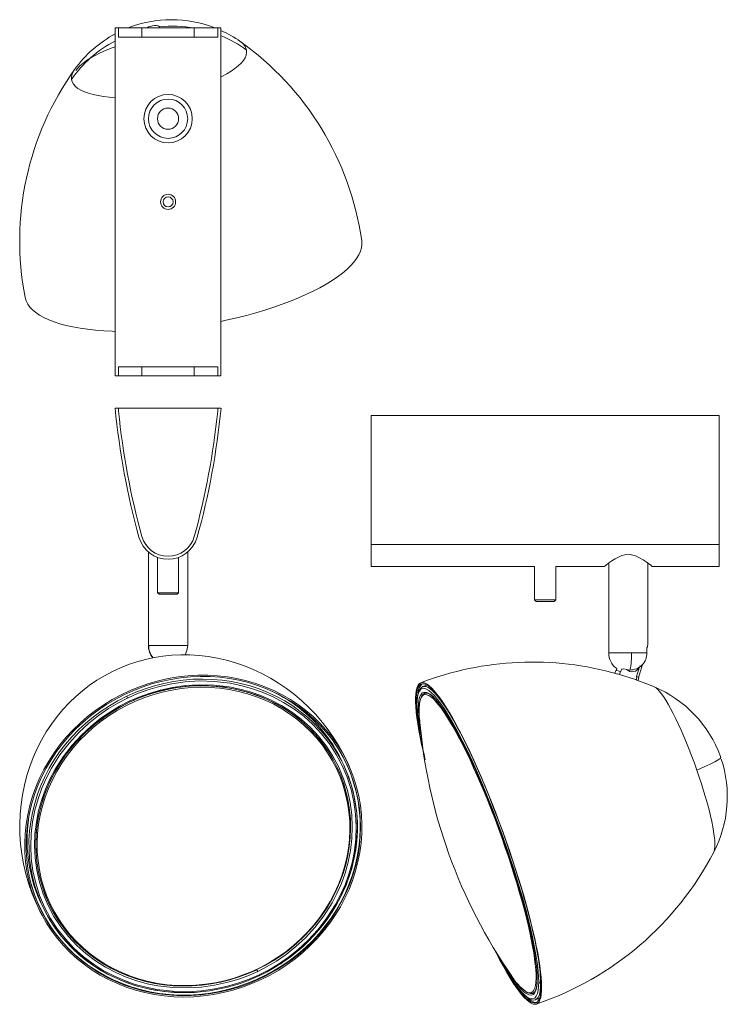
# Model space of a CAD drawing. Header units: millimetres. Extents: x -94 to 140, y -279 to 46.
import ezdxf

# ---------------------------------------------------------------- set-up
doc = ezdxf.new("R2010")
doc.units = ezdxf.units.MM

msp = doc.modelspace()

# ---------------------------------------------------------------- linework, layer by layer
at = {"color": 7, "linetype": 'Continuous', "lineweight": 15}
for p, q in [((-62.71, -71.51), (-62.71, 43.49)), ((-27.71, 43.49), (-62.71, 43.49)), ((-61.6, 43.49), (-61.6, 40.49)), ((-53.87, 40.49), (-53.87, 43.49)), ((-36.55, 40.49), (-36.55, 43.49)), ((-28.81, 40.49), (-28.81, 43.49)), ((-27.71, 43.49), (-27.71, -71.51)), ((-61.6, 40.49), (-28.81, 40.49)), ((-27.71, -71.51), (-62.71, -71.51)), ((-28.81, -68.51), (-61.6, -68.51)), ((-61.6, -68.51), (-61.6, -71.51)), ((-53.87, -71.51), (-53.87, -68.51)), ((-36.55, -68.51), (-36.55, -71.51)), ((-28.81, -71.51), (-28.81, -68.51)), ((-27.71, -82.19), (-62.71, -82.19)), ((-61.6, -83.19), (-61.6, -82.19)), ((-28.81, -82.19), (-28.81, -83.19)), ((21.99, -134.6), (21.99, -84.6)), ((136.99, -84.6), (21.99, -84.6)), ((136.99, -84.6), (136.99, -134.6)), ((-51.71, -129.79), (-51.71, -160.69)), ((-38.71, -160.69), (-38.71, -129.79)), ((136.99, -127.32), (21.99, -127.32)), ((-48.71, -131.55), (-48.71, -143.22)), ((-41.71, -143.22), (-41.71, -131.55)), ((100.49, -133.44), (100.49, -163.1)), ((113.49, -160.16), (113.49, -133.45)), ((21.99, -134.6), (75.99, -134.6)), ((75.99, -134.6), (75.99, -145.63)), ((82.99, -145.63), (82.99, -134.6)), ((82.99, -134.6), (98.99, -134.6)), ((114.99, -134.6), (136.99, -134.6)), ((-48.71, -143.22), (-48.21, -143.72)), ((-41.71, -143.22), (-48.71, -143.22)), ((-42.21, -143.72), (-41.71, -143.22)), ((-42.21, -143.72), (-48.21, -143.72)), ((75.99, -145.63), (76.49, -146.13)), ((82.99, -145.63), (75.99, -145.63)), ((82.49, -146.13), (76.49, -146.13)), ((82.49, -146.13), (82.99, -145.63)), ((113.14, -161.37), (113.14, -163.1)), ((100.49, -163.1), (113.14, -163.1)), ((102.84, -168.93), (102.56, -169.85)), ((103.15, -168.34), (102.97, -168.92)), ((104.07, -170.26), (104.39, -169.24)), ((104.39, -169.24), (104.54, -169.29)), ((104.83, -168.35), (104.54, -169.29)), ((105.54, -168.45), (105.11, -168.47)), ((107.51, -168.81), (105.54, -168.45)), ((110.69, -167.76), (109.71, -170.94)), ((110.39, -171.22), (111.47, -167.75)), ((104.36, -170.35), (103.5, -170.09)), ((109.33, -171.94), (104.36, -170.35)), ((109.54, -172.01), (109.85, -170.99)), ((109.85, -170.99), (109.71, -170.94)), ((110.19, -172.26), (110.49, -171.3)), ((40.41, -173.79), (39.08, -174.27)), ((39.75, -176.47), (39.28, -176.77)), ((39.85, -176.44), (39.75, -176.47)), ((137.6, -197.86), (137.43, -197.34)), ((10.7, -201.01), (10.79, -201.2)), ((10.71, -201.02), (10.79, -201.19)), ((10.81, -201.24), (10.72, -201.04)), ((10.81, -201.24), (10.79, -201.2)), ((12.87, -200.22), (12.26, -198.91)), ((13.49, -201.68), (12.87, -200.22)), ((55.36, -199.42), (55.66, -200.07)), ((-87.29, -245.71), (-86.67, -247.02)), ((-84.86, -245.43), (-84.43, -246.3)), ((-84.64, -245.91), (-84.84, -245.48)), ((-84.64, -245.91), (-84.62, -245.95)), ((73.82, -251.92), (74.06, -252.93)), ((75.43, -275.64), (75.53, -275.61)), ((76.27, -277.79), (76.29, -277.78)), ((76.29, -277.78), (77.65, -277.3))]:
    msp.add_line(p, q, dxfattribs=at)
at = {"color": 8, "linetype": 'Continuous', "lineweight": 15}
msp.add_line((-51.71, -160.69), (-38.71, -160.69), dxfattribs=at)
at = {"color": 8, "linetype": 'Continuous', "lineweight": 15, "flags": 128}
for points in [[(-52.22, 43.49), (-52.13, 43.57), (-51.66, 43.81), (-51.06, 44.02), (-50.38, 44.18), (-49.68, 44.26), (-49.05, 44.25), (-48.52, 44.17), (-48.17, 44.02), (-48.03, 43.81)], [(-48.03, 43.81), (-48.1, 43.56), (-48.15, 43.49)], [(-62.71, 37.23), (-63.99, 36.77), (-65.88, 36.01), (-67.65, 35.23), (-69.29, 34.42), (-70.79, 33.58), (-72.14, 32.73), (-73.33, 31.86), (-74.36, 30.99), (-75.21, 30.12), (-75.72, 29.47)], [(-19.27, 36.15), (-19.24, 35.34), (-19.4, 34.49), (-19.76, 33.63), (-20.31, 32.75), (-21.06, 31.86), (-21.98, 30.96), (-23.09, 30.07), (-24.37, 29.18), (-25.82, 28.31), (-27.41, 27.46), (-27.71, 27.32)], [(-62.71, 20.51), (-64.69, 20.65), (-66.6, 20.86), (-68.38, 21.14), (-70.03, 21.49), (-71.53, 21.9), (-72.87, 22.38), (-74.04, 22.93), (-75.04, 23.52), (-75.85, 24.17), (-76.47, 24.87), (-76.9, 25.62), (-77.13, 26.4)], [(12.87, -200.22), (12.1, -198.65), (10.63, -196.01), (8.99, -193.45), (7.19, -191.01), (5.23, -188.68), (3.12, -186.47), (0.88, -184.4), (-1.5, -182.46), (-4, -180.66), (-6.62, -179.02), (-9.35, -177.53), (-12.17, -176.21), (-15.08, -175.05), (-18.06, -174.06), (-21.11, -173.24), (-24.22, -172.61), (-27.37, -172.15), (-30.55, -171.87), (-33.76, -171.78), (-36.98, -171.86), (-40.2, -172.13), (-43.4, -172.58), (-46.59, -173.21), (-49.74, -174.02), (-52.84, -175), (-55.89, -176.15), (-58.87, -177.46)], [(48.21, -183.75), (47.8, -183.07), (46.77, -181.43), (45.78, -179.94), (44.82, -178.62), (43.91, -177.46), (43.05, -176.47), (42.25, -175.65), (41.49, -175.02), (40.79, -174.56), (40.16, -174.28), (39.58, -174.19), (39.08, -174.27)], [(129.65, -201.89), (128.84, -199.61), (127.99, -197.34), (127.13, -195.1), (126.25, -192.91), (125.36, -190.78), (124.46, -188.73), (123.57, -186.77), (122.68, -184.91), (121.81, -183.16), (120.96, -181.55), (120.14, -180.07), (119.34, -178.74), (118.59, -177.57), (117.88, -176.57), (117.21, -175.74), (116.6, -175.09), (116.04, -174.62), (115.57, -174.35)], [(-58.87, -177.46), (-61.77, -178.94), (-64.59, -180.58), (-67.31, -182.37), (-69.92, -184.3), (-72.42, -186.37), (-74.79, -188.57), (-77.03, -190.9), (-79.13, -193.34), (-81.08, -195.88), (-82.87, -198.52), (-84.51, -201.26), (-85.97, -204.07), (-87.27, -206.94), (-88.38, -209.88), (-89.32, -212.87), (-90.07, -215.89), (-90.63, -218.94), (-91.01, -222.01), (-91.2, -225.08), (-91.19, -228.15), (-91, -231.2), (-90.61, -234.22), (-90.04, -237.21), (-89.28, -240.15), (-88.33, -243.03), (-87.21, -245.84), (-86.67, -247.02)], [(56.54, -202.03), (55.5, -199.73), (53.89, -196.29), (52.3, -193.07), (50.77, -190.12), (49.3, -187.44), (47.9, -185.04), (46.6, -182.95), (45.37, -181.15), (44.24, -179.64), (43.22, -178.42), (42.29, -177.48), (41.46, -176.78), (40.39, -176.18), (39.53, -176.06), (38.85, -176.33), (38.34, -176.94), (37.98, -177.82), (37.74, -178.92), (37.62, -180.13), (37.58, -181.55)], [(37.97, -179.76), (38.03, -179.37), (38.24, -178.51), (38.53, -177.83), (38.88, -177.33), (39.3, -177.01), (39.8, -176.89), (40.35, -176.95), (40.97, -177.2), (41.66, -177.63), (42.4, -178.25), (43.19, -179.05), (44.04, -180.03), (44.94, -181.19), (45.89, -182.51), (46.88, -184), (47.9, -185.65), (48.97, -187.46), (50.06, -189.41), (51.18, -191.5), (52.32, -193.73), (53.48, -196.07), (54.66, -198.53), (55.84, -201.1), (57.03, -203.76)], [(39.25, -176.86), (39.46, -176.66), (39.47, -176.65)], [(-58.07, -179.14), (-58, -179.3), (-57.95, -179.4), (-57.94, -179.43), (-57.94, -179.42)], [(37.1, -180.46), (37.07, -180.27), (37.08, -180.22)], [(37.58, -181.55), (37.7, -181.71), (37.84, -181.79)], [(137.51, -197.66), (137.54, -197.68), (137.35, -198.01), (136.71, -198.48), (135.63, -199.11), (134.04, -199.91), (132.03, -200.84), (129.65, -201.89)], [(10.79, -201.19), (11.88, -203.71), (12.89, -206.49), (13.71, -209.34), (14.35, -212.24), (14.81, -215.18), (15.07, -218.15), (15.14, -221.14), (15.03, -224.14), (14.72, -227.14), (14.23, -230.12), (13.55, -233.08), (12.69, -236.01), (11.64, -238.89), (10.42, -241.72), (9.02, -244.48), (7.46, -247.16), (5.74, -249.76), (3.86, -252.26), (1.83, -254.66), (-0.34, -256.94), (-2.64, -259.11), (-5.07, -261.14), (-7.62, -263.04), (-10.27, -264.79), (-13.02, -266.39), (-15.85, -267.84)], [(57.03, -203.76), (57.11, -203.67), (57.23, -203.58)], [(57.03, -203.76), (58.22, -206.51), (59.41, -209.33), (60.59, -212.22), (61.75, -215.15), (62.9, -218.13), (64.02, -221.15), (65.12, -224.18), (66.19, -227.21), (67.22, -230.25), (68.22, -233.27), (69.17, -236.26), (70.08, -239.21), (70.94, -242.12), (71.75, -244.96), (72.5, -247.74), (73.19, -250.43), (73.83, -253.03), (74.39, -255.53), (74.9, -257.92), (75.33, -260.18), (75.7, -262.32), (76, -264.32), (76.22, -266.18), (76.38, -267.89), (76.46, -269.43), (76.46, -270.82), (76.4, -272.03), (76.26, -273.07), (76.05, -273.93), (75.76, -274.61), (75.41, -275.11), (74.98, -275.42), (74.49, -275.55), (73.94, -275.49), (73.31, -275.24), (73.05, -275.09)], [(135.22, -228.99), (135.35, -228.69), (135.51, -228.04), (135.59, -227.21), (135.6, -226.21), (135.54, -225.04), (135.4, -223.71), (135.19, -222.23), (134.91, -220.62), (134.56, -218.87), (134.15, -217.01), (133.67, -215.05), (133.13, -213), (132.53, -210.87), (131.88, -208.68), (131.18, -206.44), (130.43, -204.17), (129.65, -201.89)], [(76.86, -270.84), (76.81, -269.22), (76.68, -267.41), (76.43, -265.22), (76.05, -262.66), (75.53, -259.7), (74.84, -256.32), (73.96, -252.49), (72.88, -248.21), (72.04, -245.08), (71.1, -241.79), (70.07, -238.34), (68.93, -234.69), (67.7, -230.92), (66.39, -227.05), (64.98, -223.07), (63.5, -219.06), (61.97, -215.05), (60.97, -212.54)], [(-15.85, -267.84), (-18.76, -269.12), (-21.74, -270.24), (-24.78, -271.19), (-27.85, -271.97), (-30.96, -272.57), (-34.1, -272.99), (-37.24, -273.23), (-40.38, -273.29), (-43.51, -273.16), (-46.62, -272.86), (-49.69, -272.38), (-52.71, -271.72), (-55.67, -270.88), (-58.57, -269.87), (-61.39, -268.69), (-64.12, -267.35), (-66.75, -265.85), (-69.27, -264.2), (-71.67, -262.39), (-73.94, -260.45), (-76.08, -258.37), (-78.08, -256.16), (-79.93, -253.84), (-81.62, -251.4), (-83.14, -248.86), (-84.44, -246.37)], [(65.68, -265.88), (66.54, -267.35), (67.85, -269.44), (69.07, -271.24), (70.2, -272.75), (71.22, -273.96), (72.15, -274.91), (72.99, -275.61), (74.05, -276.2), (74.92, -276.33), (75.59, -276.05), (76.1, -275.44), (76.47, -274.56), (76.7, -273.47), (76.83, -272.26), (76.86, -270.84)], [(77.34, -271.93), (77.3, -273.38), (77.18, -274.63), (76.94, -275.75), (76.56, -276.65), (76.04, -277.27), (75.35, -277.55), (74.46, -277.42), (73.37, -276.81), (72.52, -276.1), (71.56, -275.13), (70.52, -273.89), (69.36, -272.34), (68.11, -270.49), (67.04, -268.79)], [(76.29, -277.78), (76.31, -277.78), (76.75, -277.51), (77.13, -277.06), (77.45, -276.43), (77.69, -275.63), (77.86, -274.65), (77.96, -273.5), (77.99, -272.18)], [(76.84, -270.59), (76.83, -270.69), (76.86, -270.84)]]:
    msp.add_lwpolyline(points, dxfattribs=at)
at = {"color": 7, "linetype": 'Continuous', "lineweight": 15, "flags": 128}
for points in [[(18.83, -26.76), (18.85, -26.91), (18.89, -28.03), (18.74, -29.17), (18.4, -30.34), (17.86, -31.53), (17.14, -32.73), (16.23, -33.94), (15.14, -35.17), (13.87, -36.39), (12.42, -37.61), (10.81, -38.83), (9.03, -40.04), (7.09, -41.23), (5, -42.4), (2.76, -43.56), (0.39, -44.69), (-2.11, -45.78), (-4.73, -46.85), (-7.46, -47.87), (-10.29, -48.86), (-13.21, -49.8), (-16.22, -50.7), (-19.29, -51.54), (-22.43, -52.33), (-25.61, -53.06), (-27.71, -53.51)], [(-62.71, -56.82), (-63.67, -56.78), (-66.5, -56.64), (-69.22, -56.42), (-71.83, -56.13), (-74.32, -55.77), (-76.68, -55.35), (-78.9, -54.85), (-80.98, -54.3), (-82.9, -53.68), (-84.67, -53), (-86.27, -52.26), (-87.7, -51.46), (-88.96, -50.61), (-90.04, -49.71), (-90.93, -48.77), (-91.64, -47.78), (-92.16, -46.75), (-92.48, -45.68), (-92.51, -45.53)], [(114.99, -134.6), (114.91, -134.53), (114.67, -134.34), (114.29, -134.04), (113.77, -133.65), (112.93, -133.04), (111.9, -132.35), (110.73, -131.66), (109.37, -131.05), (107.65, -130.63), (105.85, -130.7), (104.86, -130.96), (103.92, -131.34), (102.67, -131.99), (101.54, -132.7), (100.58, -133.38), (99.79, -133.97), (99.38, -134.29), (99.11, -134.5), (98.99, -134.6), (98.99, -134.6)], [(-39.55, -163.78), (-38.96, -162.39), (-38.73, -160.69)], [(15.24, -202.01), (14.4, -200), (12.97, -197.02), (11.38, -194.12), (9.65, -191.32), (7.78, -188.61), (5.77, -186.02), (3.64, -183.53), (1.39, -181.18), (-0.98, -178.95), (-3.44, -176.85), (-6.01, -174.9), (-8.66, -173.09), (-11.39, -171.44), (-14.19, -169.94), (-17.05, -168.59), (-19.96, -167.41), (-22.92, -166.39), (-25.9, -165.54), (-28.91, -164.85), (-31.93, -164.33), (-34.95, -163.98), (-37.97, -163.79), (-40.97, -163.77), (-43.95, -163.91), (-46.9, -164.22), (-49.82, -164.68), (-52.69, -165.3), (-55.51, -166.07), (-58.28, -166.99), (-60.99, -168.07), (-63.64, -169.29), (-66.22, -170.66), (-68.72, -172.17), (-71.15, -173.83), (-73.5, -175.63), (-75.76, -177.57), (-77.92, -179.65), (-79.98, -181.86), (-81.93, -184.2), (-83.77, -186.67), (-85.48, -189.25), (-87.05, -191.95), (-88.49, -194.76), (-89.78, -197.66), (-90.91, -200.64), (-91.89, -203.7), (-92.7, -206.83), (-93.35, -210.01), (-93.82, -213.24), (-94.12, -216.5), (-94.24, -219.78), (-94.19, -223.07), (-93.96, -226.36), (-93.56, -229.64), (-92.98, -232.9), (-92.24, -236.13), (-91.32, -239.31), (-90.23, -242.44), (-88.99, -245.51), (-87.58, -248.5), (-86.86, -249.85)], [(-40, -276.9), (-36.73, -276.81), (-33.45, -276.54), (-30.19, -276.08), (-26.96, -275.44), (-23.75, -274.62), (-20.59, -273.63), (-17.49, -272.47), (-14.46, -271.14), (-11.5, -269.64), (-8.63, -267.99), (-5.85, -266.18), (-3.19, -264.23), (-0.64, -262.14), (1.79, -259.91), (4.08, -257.56), (6.23, -255.09), (8.24, -252.52), (10.08, -249.84), (11.77, -247.08), (13.29, -244.23), (14.63, -241.32), (15.8, -238.34), (16.78, -235.31), (17.58, -232.25), (18.2, -229.15), (18.62, -226.03), (18.85, -222.91), (18.89, -219.79), (18.74, -216.68), (18.4, -213.6), (17.86, -210.55), (17.14, -207.54), (16.23, -204.6), (15.14, -201.72), (13.87, -198.91), (12.42, -196.19), (10.81, -193.56), (9.03, -191.04), (7.09, -188.63), (5, -186.34), (2.76, -184.18), (0.39, -182.16), (-2.11, -180.28), (-4.73, -178.55), (-7.46, -176.97), (-10.29, -175.56), (-13.21, -174.31), (-16.22, -173.23), (-19.29, -172.33), (-22.43, -171.6), (-25.61, -171.05), (-28.84, -170.69), (-32.09, -170.5), (-35.36, -170.5), (-38.63, -170.69), (-41.9, -171.05), (-45.15, -171.6), (-48.37, -172.33), (-51.56, -173.23), (-54.69, -174.31), (-57.76, -175.56), (-60.76, -176.97), (-63.67, -178.55), (-66.5, -180.28), (-69.22, -182.16), (-71.83, -184.18), (-74.32, -186.34), (-76.68, -188.63), (-78.9, -191.04), (-80.98, -193.56), (-82.9, -196.19), (-84.67, -198.91), (-86.27, -201.72), (-87.7, -204.6), (-88.96, -207.54), (-90.04, -210.55), (-90.93, -213.6), (-91.64, -216.68), (-92.16, -219.79), (-92.48, -222.91), (-92.62, -226.03), (-92.56, -229.15), (-92.32, -232.25), (-91.88, -235.31), (-91.25, -238.34), (-90.43, -241.32), (-89.43, -244.23), (-88.25, -247.08), (-86.89, -249.84), (-85.36, -252.52), (-83.66, -255.09), (-81.8, -257.56), (-79.78, -259.91), (-77.62, -262.14), (-75.32, -264.23), (-72.88, -266.18), (-70.32, -267.99), (-67.64, -269.64), (-64.86, -271.14), (-61.98, -272.47), (-59.02, -273.63), (-55.98, -274.62), (-52.87, -275.44), (-49.71, -276.08), (-46.5, -276.54), (-43.26, -276.81), (-40, -276.9)], [(18.36, -223.69), (18.45, -220.59), (18.34, -217.51), (18.05, -214.44), (17.57, -211.41), (16.9, -208.42), (16.04, -205.48), (15, -202.6), (13.79, -199.8), (12.39, -197.08), (10.83, -194.45), (9.11, -191.92), (7.22, -189.5), (5.19, -187.2), (3.01, -185.03), (0.69, -182.99), (-1.76, -181.08), (-4.33, -179.33), (-7.01, -177.73), (-9.79, -176.28), (-12.67, -175), (-15.63, -173.89), (-18.67, -172.95), (-21.76, -172.19), (-24.91, -171.6), (-28.1, -171.19), (-31.32, -170.96), (-34.56, -170.92), (-37.81, -171.06), (-41.05, -171.37), (-44.28, -171.87), (-47.48, -172.55), (-50.65, -173.4), (-53.77, -174.43), (-56.83, -175.62), (-59.83, -176.99), (-62.74, -178.51), (-65.56, -180.19), (-68.29, -182.02), (-70.91, -183.99), (-73.4, -186.1), (-75.78, -188.34), (-78.02, -190.7), (-80.12, -193.17), (-82.06, -195.75), (-83.86, -198.43), (-85.49, -201.19), (-86.95, -204.03), (-88.24, -206.94), (-89.35, -209.91), (-90.29, -212.92), (-91.03, -215.97), (-91.59, -219.05), (-91.97, -222.14), (-92.15, -225.24), (-92.14, -228.33), (-91.94, -231.41), (-91.56, -234.46), (-90.98, -237.48), (-90.22, -240.44), (-89.27, -243.35), (-88.14, -246.19), (-86.83, -248.95), (-85.36, -251.63), (-83.71, -254.21), (-81.91, -256.68), (-79.95, -259.04), (-77.84, -261.28), (-75.59, -263.39), (-73.2, -265.36), (-70.69, -267.19), (-68.07, -268.87), (-65.33, -270.4), (-62.5, -271.76), (-59.58, -272.95), (-56.58, -273.98), (-53.52, -274.83), (-50.39, -275.51), (-47.22, -276.01), (-44.01, -276.33), (-40.78, -276.46), (-37.54, -276.42), (-34.29, -276.19), (-31.05, -275.78), (-27.84, -275.19), (-24.65, -274.43), (-21.5, -273.49), (-18.41, -272.38), (-15.38, -271.1), (-12.43, -269.65), (-9.56, -268.05), (-6.78, -266.3), (-4.11, -264.4), (-1.55, -262.35), (0.89, -260.18), (3.19, -257.88), (5.36, -255.46), (7.39, -252.93), (9.26, -250.3), (10.97, -247.58), (12.52, -244.78), (13.89, -241.9), (15.1, -238.96), (16.12, -235.97), (16.96, -232.94), (17.61, -229.87), (18.08, -226.79), (18.36, -223.69)], [(-58.59, -178.05), (-55.27, -176.6), (-51.86, -175.35), (-48.05, -174.23), (-43.94, -173.33), (-39.52, -172.71), (-34.82, -172.42), (-29.86, -172.55), (-24.7, -173.16), (-21.15, -173.88), (-17.59, -174.85), (-14.05, -176.09), (-10.48, -177.64), (-7, -179.48), (-3.63, -181.62), (-0.37, -184.09), (2.69, -186.83), (5.53, -189.85), (8.12, -193.15), (10.42, -196.67), (12.4, -200.39), (14.04, -204.27), (15.32, -208.28), (16.25, -212.37), (16.8, -216.47), (17, -220.58), (16.86, -224.67), (16.39, -228.62), (15.62, -232.49), (14.58, -236.23), (13.31, -239.76), (11.81, -243.13), (10.13, -246.33), (7.34, -250.72), (4.32, -254.64), (1.13, -258.11), (-2.14, -261.14), (-5.44, -263.76), (-8.71, -266.01), (-11.83, -267.86), (-15.05, -269.52)], [(109.75, -172.09), (109.71, -172.07), (109.33, -171.94)], [(115.59, -174.37), (112.75, -173.2), (109.75, -172.09)], [(10.72, -201.04), (9.36, -198.41), (7.83, -195.88), (6.15, -193.44), (4.3, -191.12), (2.3, -188.91), (0.16, -186.83), (-2.11, -184.89), (-4.51, -183.08), (-7.03, -181.43), (-9.66, -179.92), (-12.39, -178.58), (-15.21, -177.4), (-18.11, -176.4), (-21.07, -175.56), (-24.09, -174.9), (-27.16, -174.42), (-30.27, -174.11), (-33.4, -173.99), (-36.54, -174.05), (-39.68, -174.29), (-42.81, -174.71), (-45.93, -175.31), (-49, -176.08), (-52.04, -177.03), (-55.02, -178.15), (-57.93, -179.43), (-60.76, -180.88), (-63.51, -182.48), (-66.16, -184.23), (-68.71, -186.13), (-71.14, -188.16), (-73.44, -190.32), (-75.61, -192.61), (-77.64, -195), (-79.52, -197.5), (-81.24, -200.1), (-82.8, -202.78), (-84.2, -205.54), (-85.42, -208.37), (-86.47, -211.25), (-87.33, -214.18), (-88.01, -217.14), (-88.5, -220.12), (-88.81, -223.12), (-88.92, -226.12), (-88.85, -229.11), (-88.59, -232.08), (-88.13, -235.02), (-87.49, -237.92), (-86.67, -240.76), (-85.66, -243.55), (-84.48, -246.26)], [(-84.09, -246.27), (-85.29, -243.52), (-86.3, -240.7), (-87.13, -237.81), (-87.76, -234.88), (-88.2, -231.9), (-88.45, -228.88), (-88.5, -225.85), (-88.35, -222.82), (-88.01, -219.78), (-87.48, -216.76), (-86.75, -213.77), (-85.83, -210.81), (-84.73, -207.91), (-83.45, -205.06), (-81.98, -202.29), (-80.35, -199.6), (-78.55, -197), (-76.6, -194.5), (-74.49, -192.11), (-72.24, -189.85), (-69.86, -187.71), (-67.35, -185.71), (-64.72, -183.85), (-61.99, -182.14), (-59.16, -180.6), (-56.25, -179.21), (-53.26, -178), (-50.21, -176.96), (-47.11, -176.1), (-43.98, -175.42), (-40.81, -174.92), (-37.63, -174.61), (-34.45, -174.48), (-31.27, -174.54), (-28.12, -174.79), (-25, -175.22), (-21.92, -175.84), (-18.9, -176.64), (-15.95, -177.62), (-13.08, -178.78), (-10.29, -180.1), (-7.61, -181.59), (-5.04, -183.24), (-2.59, -185.05), (-0.27, -187), (1.91, -189.09), (3.95, -191.32), (5.83, -193.66), (7.55, -196.12), (9.1, -198.69), (10.48, -201.35)], [(-15.57, -268.43), (-12.42, -266.81), (-9.38, -265), (-6.19, -262.81), (-2.97, -260.25), (0.22, -257.29), (3.33, -253.91), (6.29, -250.08), (9.01, -245.8), (10.65, -242.67), (12.11, -239.38), (13.35, -235.93), (14.37, -232.28), (15.12, -228.51), (15.58, -224.64), (15.72, -220.66), (15.52, -216.65), (14.98, -212.64), (14.08, -208.65), (12.83, -204.74), (11.23, -200.95), (9.3, -197.32), (7.05, -193.88), (4.52, -190.66), (1.75, -187.71), (-1.24, -185.03), (-4.42, -182.63), (-7.71, -180.54), (-11.11, -178.74), (-14.59, -177.23), (-18.05, -176.01), (-21.53, -175.07), (-24.99, -174.37), (-30.03, -173.78), (-34.87, -173.65), (-39.46, -173.93), (-43.77, -174.53), (-47.79, -175.41), (-51.51, -176.51), (-54.83, -177.72), (-58.07, -179.14)], [(-57.94, -179.42), (-55.52, -178.34), (-53.53, -177.55), (-52.08, -177.02), (-50.81, -176.6), (-49.5, -176.21), (-48.17, -175.83), (-46.82, -175.49), (-42.04, -174.57), (-37.23, -174.06), (-32.4, -173.99), (-27.61, -174.33), (-22.91, -175.11), (-18.32, -176.3), (-13.88, -177.9), (-9.65, -179.9), (-5.65, -182.27), (-1.91, -185), (1.52, -188.07), (4.64, -191.46), (5.82, -192.95), (6.96, -194.5), (7.85, -195.86)], [(-57.47, -179.17), (-55.03, -178.11), (-52.05, -176.99), (-49.02, -176.04), (-45.94, -175.27), (-42.83, -174.67), (-39.7, -174.25), (-36.56, -174.01), (-33.41, -173.95), (-30.29, -174.08), (-27.18, -174.38), (-24.11, -174.86), (-21.09, -175.52), (-18.12, -176.36), (-15.23, -177.37), (-12.41, -178.55), (-9.68, -179.89), (-7.05, -181.39), (-4.53, -183.05), (-2.13, -184.85), (0.14, -186.79), (2.28, -188.87), (4.28, -191.08), (6.13, -193.4), (7.82, -195.84), (9.34, -198.38), (10.7, -201.01)], [(76.09, -279.31), (76.61, -279.22), (77.06, -278.95), (77.45, -278.49), (77.76, -277.85), (78.01, -277.03), (78.18, -276.04), (78.29, -274.88), (78.32, -273.55), (78.28, -272.05), (78.17, -270.4), (77.99, -268.59), (77.73, -266.64), (77.41, -264.55), (77.02, -262.32), (76.56, -259.97), (76.04, -257.5), (75.45, -254.93), (74.8, -252.25), (74.09, -249.49), (73.32, -246.64), (72.5, -243.73), (71.62, -240.75), (70.7, -237.72), (69.73, -234.66), (68.72, -231.56), (67.67, -228.44), (66.58, -225.32), (65.47, -222.2), (64.33, -219.09), (63.16, -216.01), (61.97, -212.96), (60.77, -209.95), (59.56, -207.01), (58.33, -204.12), (57.11, -201.32), (55.89, -198.6), (54.67, -195.97), (53.46, -193.45), (52.27, -191.04), (51.09, -188.75), (49.94, -186.59), (48.81, -184.57), (47.72, -182.69), (46.65, -180.96), (45.62, -179.38), (44.64, -177.97), (43.7, -176.72), (42.8, -175.64), (41.96, -174.74), (41.17, -174.01), (40.43, -173.46), (39.76, -173.1), (39.15, -172.91), (38.59, -172.91), (38.11, -173.1), (37.69, -173.46), (37.34, -174.01), (37.06, -174.74), (36.85, -175.64), (36.71, -176.72), (36.64, -177.97), (36.64, -179.38), (36.72, -180.96), (36.86, -182.69), (37.08, -184.57), (37.37, -186.59), (37.73, -188.75), (38.15, -191.04), (38.64, -193.45), (39.2, -195.97), (39.79, -198.47)], [(66.78, -226.1), (65.68, -223), (64.56, -219.92), (63.4, -216.85), (62.23, -213.82), (61.04, -210.83), (59.84, -207.89), (58.63, -205.01), (57.42, -202.21), (56.2, -199.49), (54.99, -196.86), (53.79, -194.33), (52.61, -191.91), (51.44, -189.61), (50.29, -187.44), (49.16, -185.4), (48.06, -183.49), (47, -181.74), (45.97, -180.14), (44.98, -178.69), (44.04, -177.41), (43.14, -176.3), (42.29, -175.36), (41.49, -174.6), (40.75, -174.01), (40.07, -173.6), (39.44, -173.37), (38.88, -173.33), (38.38, -173.46), (37.95, -173.78), (37.58, -174.28), (37.29, -174.96), (37.06, -175.81), (36.9, -176.84), (36.82, -178.03), (36.8, -179.4), (36.86, -180.92), (36.99, -182.6), (37.19, -184.43), (37.46, -186.4), (37.79, -188.51), (38.2, -190.75), (38.67, -193.11), (39.01, -194.7)], [(39.08, -174.27), (38.56, -174.56), (38.21, -174.89), (37.99, -175.19), (37.82, -175.49), (37.68, -175.81), (37.55, -176.17), (37.44, -176.53), (37.35, -176.91), (37.27, -177.32), (37.18, -177.97), (37.11, -178.92), (37.07, -180.21)], [(37.1, -180.46), (37.14, -179.01), (37.27, -177.76), (37.51, -176.64), (37.88, -175.74), (38.4, -175.12), (39.1, -174.83), (39.98, -174.96), (41.07, -175.57), (41.93, -176.29), (42.88, -177.26), (43.92, -178.5), (45.09, -180.05), (46.34, -181.89), (47.67, -184.03), (49.11, -186.5), (50.62, -189.24), (52.18, -192.26), (53.81, -195.56), (55.46, -199.08), (57.13, -202.8), (58.81, -206.68), (60.46, -210.69), (62.09, -214.78), (63.66, -218.88), (65.17, -222.99), (66.61, -227.08), (67.96, -231.03), (69.22, -234.9), (70.39, -238.64), (71.44, -242.17), (72.4, -245.54), (73.27, -248.74), (74.37, -253.13), (75.27, -257.05), (75.98, -260.52), (76.51, -263.55), (76.9, -266.17), (77.15, -268.42), (77.29, -270.27), (77.34, -271.93)], [(39.08, -174.27), (39.07, -174.27), (38.89, -174.36)], [(-15.05, -269.52), (-18.38, -270.97), (-21.78, -272.22), (-25.59, -273.34), (-29.71, -274.24), (-34.12, -274.86), (-38.83, -275.14), (-43.78, -275.01), (-48.94, -274.4), (-52.49, -273.69), (-56.05, -272.72), (-59.6, -271.48), (-63.16, -269.93), (-66.65, -268.08), (-70.01, -265.94), (-73.27, -263.48), (-76.34, -260.73), (-79.17, -257.71), (-81.77, -254.42), (-84.07, -250.9), (-86.05, -247.18), (-87.69, -243.29), (-88.97, -239.29), (-89.89, -235.2), (-90.45, -231.09), (-90.64, -226.98), (-90.5, -222.9), (-90.04, -218.94), (-89.27, -215.08), (-88.22, -211.34), (-86.95, -207.81), (-85.46, -204.43), (-83.77, -201.23), (-80.99, -196.85), (-77.96, -192.93), (-74.77, -189.46), (-71.5, -186.43), (-68.21, -183.81), (-64.93, -181.56), (-61.82, -179.71), (-58.59, -178.05)], [(39.85, -176.44), (39.9, -176.42), (40.26, -176.36)], [(40.27, -176.4), (40.55, -176.44), (41.01, -176.63), (41.5, -176.93), (42.04, -177.33), (42.61, -177.85), (43.22, -178.48), (44.78, -180.37), (46.5, -182.82), (48.36, -185.8), (50.32, -189.28), (52.38, -193.2), (53.96, -196.44)], [(-58.07, -179.14), (-61.22, -180.76), (-64.26, -182.57), (-67.46, -184.76), (-70.68, -187.32), (-73.87, -190.28), (-76.98, -193.66), (-79.93, -197.49), (-82.65, -201.77), (-84.3, -204.9), (-85.76, -208.19), (-87, -211.63), (-88.02, -215.29), (-88.77, -219.06), (-89.22, -222.92), (-89.36, -226.91), (-89.17, -230.92), (-88.63, -234.93), (-87.73, -238.92), (-86.47, -242.83), (-84.87, -246.62), (-82.94, -250.25), (-80.7, -253.69), (-78.16, -256.9), (-75.39, -259.85), (-72.4, -262.53), (-69.22, -264.94), (-65.93, -267.03), (-62.53, -268.83), (-59.05, -270.34), (-55.59, -271.55), (-52.12, -272.5), (-48.65, -273.2), (-43.61, -273.79), (-38.78, -273.92), (-34.19, -273.64), (-29.88, -273.03), (-25.86, -272.15), (-22.14, -271.06), (-18.82, -269.85), (-15.57, -268.43)], [(-86.62, -240.94), (-87, -239.84), (-87.83, -236.7), (-88.63, -232.07), (-88.95, -227.46), (-88.82, -222.82), (-88.24, -218.2), (-87.21, -213.62), (-85.74, -209.13), (-83.85, -204.77), (-81.56, -200.57), (-78.87, -196.58), (-75.83, -192.82), (-72.44, -189.33), (-68.75, -186.14), (-67.65, -185.29), (-66.57, -184.5), (-65.53, -183.77), (-64.44, -183.05), (-62.83, -182.04), (-60.65, -180.8), (-57.94, -179.42)], [(9.61, -192.62), (11.13, -194.95), (12.65, -197.6), (14, -200.34), (15.17, -203.16), (16.16, -206.05), (16.97, -209), (17.6, -212), (18.03, -215.04), (18.28, -218.11), (18.33, -221.2), (18.2, -224.3), (17.87, -227.39), (17.36, -230.47), (16.66, -233.53), (15.77, -236.55), (14.7, -239.53), (13.46, -242.45), (12.04, -245.31), (10.45, -248.09), (8.7, -250.79), (6.79, -253.39), (4.73, -255.89), (2.53, -258.28), (0.19, -260.55), (-2.28, -262.69), (-4.87, -264.69), (-7.56, -266.56), (-10.36, -268.27), (-13.25, -269.84), (-16.22, -271.24), (-19.27, -272.48), (-22.37, -273.54), (-25.53, -274.44), (-28.72, -275.16), (-31.94, -275.7), (-35.18, -276.07), (-38.43, -276.25), (-41.67, -276.25), (-44.89, -276.07), (-48.09, -275.7), (-51.25, -275.16), (-54.36, -274.44), (-57.4, -273.54), (-60.38, -272.48), (-63.28, -271.24), (-66.09, -269.84), (-68.79, -268.27), (-71.39, -266.56), (-73.87, -264.69), (-76.22, -262.69), (-78.43, -260.55), (-80.5, -258.28), (-82.43, -255.89), (-84.19, -253.39), (-85.79, -250.79), (-87.23, -248.09), (-88.49, -245.31), (-89.57, -242.45), (-90.47, -239.53), (-90.5, -239.43)], [(10.78, -201.16), (11.87, -203.68), (12.87, -206.46), (13.7, -209.31), (14.34, -212.2), (14.79, -215.14), (15.05, -218.12), (15.13, -221.11), (15.01, -224.11), (14.71, -227.1), (14.21, -230.09), (13.53, -233.05), (12.67, -235.98), (11.63, -238.86), (10.4, -241.68), (9.01, -244.44), (7.45, -247.13), (5.72, -249.73), (3.84, -252.23), (1.81, -254.63), (-0.36, -256.91), (-2.66, -259.07), (-5.09, -261.11), (-7.63, -263), (-10.28, -264.76), (-13.03, -266.36), (-15.87, -267.81), (-18.78, -269.09), (-21.76, -270.21), (-24.79, -271.16), (-27.87, -271.93), (-30.98, -272.53), (-34.11, -272.95), (-37.26, -273.19), (-40.4, -273.25), (-43.53, -273.13), (-46.63, -272.83), (-49.7, -272.34), (-52.72, -271.68), (-55.69, -270.85), (-58.59, -269.84), (-61.4, -268.66), (-64.13, -267.32), (-66.76, -265.82), (-69.28, -264.16), (-71.68, -262.36), (-73.96, -260.41), (-76.1, -258.33), (-78.09, -256.13), (-79.94, -253.8), (-81.63, -251.37), (-83.16, -248.83), (-84.48, -246.27)], [(10.48, -201.35), (11.67, -204.1), (12.69, -206.92), (13.51, -209.81), (14.15, -212.74), (14.59, -215.72), (14.84, -218.74), (14.89, -221.77), (14.74, -224.8), (14.4, -227.84), (13.87, -230.86), (13.14, -233.85), (12.22, -236.81), (11.12, -239.71), (9.84, -242.56), (8.37, -245.33), (6.74, -248.02), (4.94, -250.62), (2.99, -253.12), (0.88, -255.51), (-1.37, -257.77), (-3.76, -259.91), (-6.27, -261.91), (-8.89, -263.77), (-11.62, -265.48), (-14.45, -267.02), (-17.36, -268.41), (-20.35, -269.62), (-23.4, -270.66), (-26.5, -271.52), (-29.63, -272.2), (-32.8, -272.7), (-35.98, -273.01), (-39.16, -273.14), (-42.34, -273.08), (-45.49, -272.83), (-48.61, -272.4), (-51.69, -271.78), (-54.71, -270.98), (-57.66, -270), (-60.53, -268.84), (-63.32, -267.52), (-66, -266.03), (-68.57, -264.38), (-71.02, -262.57), (-73.34, -260.62), (-75.52, -258.53), (-77.56, -256.3), (-79.44, -253.96), (-81.16, -251.5), (-82.71, -248.93), (-84.09, -246.27)], [(-14.92, -269.79), (-12.45, -268.55), (-10.52, -267.47), (-9.13, -266.64), (-7.96, -265.89), (-6.78, -265.1), (-5.6, -264.27), (-4.44, -263.4), (-0.56, -260.16), (3.02, -256.6), (6.25, -252.76), (9.11, -248.67), (11.59, -244.36), (13.64, -239.87), (15.26, -235.24), (16.44, -230.5), (17.15, -225.71), (17.4, -220.89), (17.18, -216.1), (16.49, -211.34), (15.95, -208.93), (15.26, -206.46), (14.28, -203.57), (13.49, -201.68)], [(-3.92, -262.96), (-3.88, -262.93), (-1.38, -260.86), (0.99, -258.66), (3.23, -256.34), (5.33, -253.9), (7.28, -251.35), (9.07, -248.71), (10.7, -245.98), (12.17, -243.17), (13.46, -240.29), (14.58, -237.35), (15.52, -234.37), (16.27, -231.34), (16.83, -228.29), (17.21, -225.23), (17.39, -222.15), (17.39, -219.09), (17.19, -216.03), (16.81, -213.01), (16.24, -210.02), (15.47, -207.08), (14.53, -204.2), (13.4, -201.39), (12.87, -200.22)], [(10.48, -201.35), (10.6, -201.26), (10.69, -201.16), (10.72, -201.09), (10.72, -201.04)], [(63.16, -261.91), (64.09, -263.69), (65.23, -265.8), (66.34, -267.77), (67.42, -269.6), (68.47, -271.28), (69.48, -272.8), (70.45, -274.17), (71.37, -275.36), (72.24, -276.39), (73.07, -277.24), (73.84, -277.92), (74.55, -278.42), (75.21, -278.74), (75.8, -278.87), (76.33, -278.83), (76.79, -278.6), (77.19, -278.19), (77.52, -277.6), (77.79, -276.84), (77.98, -275.9), (78.1, -274.79), (78.15, -273.51), (78.13, -272.06), (78.04, -270.46), (77.87, -268.71), (77.64, -266.81), (77.34, -264.76), (76.96, -262.59), (76.52, -260.29), (76.02, -257.87), (75.45, -255.34), (74.82, -252.71), (74.13, -249.99), (73.38, -247.19), (72.58, -244.31), (71.73, -241.37), (70.82, -238.38), (69.87, -235.35), (68.88, -232.28), (67.85, -229.2), (66.78, -226.1)], [(-84.82, -245.51), (-85.91, -243.03), (-86.62, -240.94)], [(-86.67, -247.02), (-85.2, -249.88), (-85.09, -250.06)], [(-86.67, -247.02), (-85.9, -248.58), (-84.43, -251.23), (-82.79, -253.78), (-80.99, -256.22), (-79.03, -258.55), (-76.92, -260.76), (-74.68, -262.84), (-72.3, -264.78), (-69.8, -266.57), (-67.18, -268.22), (-64.45, -269.7), (-61.63, -271.03), (-58.73, -272.19), (-55.74, -273.17), (-52.69, -273.99), (-49.58, -274.63), (-46.43, -275.08), (-43.25, -275.36), (-40.04, -275.46), (-37.17, -275.39)], [(-84.48, -246.26), (-84.43, -246.3), (-84.32, -246.32), (-84.21, -246.3), (-84.09, -246.27)], [(-84.48, -246.26), (-83.12, -248.89), (-81.6, -251.42), (-79.91, -253.86), (-78.06, -256.18), (-76.06, -258.39), (-73.92, -260.47), (-71.65, -262.42), (-69.25, -264.22), (-66.73, -265.87), (-64.1, -267.38), (-61.37, -268.72), (-58.55, -269.9), (-55.65, -270.9), (-52.69, -271.74), (-49.67, -272.4), (-46.6, -272.88), (-43.49, -273.19), (-40.36, -273.31), (-37.22, -273.25), (-34.08, -273.01), (-30.95, -272.59), (-27.83, -271.99), (-24.76, -271.22), (-21.72, -270.27), (-18.74, -269.15), (-16.1, -268)], [(-85.09, -250.06), (-83.79, -252.22), (-82.54, -254.08), (-81.35, -255.71), (-80.12, -257.25), (-76.86, -260.79), (-73.28, -263.99), (-69.39, -266.83), (-65.21, -269.31), (-60.8, -271.38), (-56.18, -273.05), (-51.4, -274.29), (-46.49, -275.09), (-41.5, -275.45), (-36.48, -275.37), (-31.47, -274.84), (-26.5, -273.88), (-25.09, -273.53), (-23.7, -273.14), (-22.34, -272.72), (-21.02, -272.29), (-19.51, -271.74), (-17.44, -270.92), (-14.92, -269.79)], [(62.63, -261.06), (63.27, -262.32), (64.44, -264.55), (65.58, -266.64), (66.69, -268.59), (67.77, -270.4), (68.82, -272.05), (69.82, -273.55), (70.79, -274.88), (71.71, -276.04), (72.58, -277.03), (73.39, -277.85), (74.16, -278.49), (74.86, -278.95), (75.51, -279.22), (76.09, -279.31)], [(-14.93, -269.77), (-14.92, -269.8), (-14.93, -269.78)], [(76.84, -270.59), (76.82, -271.66), (76.77, -272.44), (76.71, -272.95), (76.65, -273.36), (76.58, -273.75), (76.49, -274.11), (76.4, -274.42), (76.29, -274.7), (76.18, -274.95), (76.02, -275.2), (75.81, -275.44), (75.59, -275.57)], [(70.66, -274.05), (71.55, -275.16), (72.83, -276.47), (73.99, -277.35), (74.33, -277.54), (74.67, -277.7), (75.13, -277.84), (75.68, -277.89), (76.29, -277.78)], [(75.21, -275.7), (75.28, -275.69), (75.59, -275.57)], [(75.27, -275.69), (75.37, -275.66), (75.43, -275.64)], [(76.73, -278.64), (76.66, -278.66), (76.11, -278.66), (75.5, -278.48), (74.83, -278.11), (74.1, -277.57), (73.34, -276.87)]]:
    msp.add_lwpolyline(points, dxfattribs=at)
at = {"color": 7, "linetype": 'Continuous', "lineweight": 15}
for centre, radius in [((-45.21, 13.49), 8), ((-45.21, 13.49), 6.5), ((-45.21, 13.49), 3.5), ((-45.21, -14.01), 2.5), ((-45.21, -14.01), 1.65)]:
    msp.add_circle(centre, radius, dxfattribs=at)
for centre, radius, start, end in [((-44.08, 7.06), 39.16, 68.5012, 111.4988), ((-42.2, 9.79), 35.9, 54.4577, 66.1969), ((-44.16, 6.78), 39.37, 118.1048, 144.2818), ((-77.86, -40.66), 97.67, 8.1778, 54.6734), ((3.33, -26.96), 97.61, 144.4765, 190.9671), ((186.16, -58.39), 250, 185.4631, 195.4321), ((186.16, -58.39), 249, 185.7164, 195.4313), ((-276.57, -58.39), 249, 344.5687, 354.2836), ((-276.57, -58.39), 250, 344.5679, 354.5369), ((-45.21, -122.19), 10, 195.7984, 344.2016), ((-45.21, -122.19), 9, 195.8183, 344.1817), ((-45.92, -160.86), 5.79, 178.3248, 222.407), ((110.29, -159.92), 3.2, 333.0875, 355.7145), ((106.55, -163.25), 6.06, 178.521, 236.0039), ((85.35, -163.73), 22.73, 347.0976, 1.6052), ((107.48, -163.14), 5.67, 270.3422, 0.4602), ((75.24, -269.4), 103.23, 74.1153, 110.9452), ((102.47, -174.73), 5.81, 70.7349, 86.3218), ((108.25, -166.79), 2.58, 224.9807, 335.7957), ((110.79, -168.5), 1.01, 47.7842, 75.7167), ((108.61, -166.82), 3.01, 342.0317, 357.9388), ((109.63, -172.24), 1.27, 47.4967, 79.6564), ((41.62, -176.5), 4.22, 131.1968, 179.1187), ((100.1, -210.94), 39.73, 20.018, 67.0818), ((106.61, -99.33), 183, 205.2748, 205.4781), ((-31.84, -219.87), 48.83, 25.4226, 64.3392), ((40.38, -178.47), 2.02, 123.0539, 169.9094), ((90.17, -179.16), 53.11, 181.2561, 189.7476), ((63.34, -182.54), 25.52, 173.7606, 186.767), ((210.99, -170.76), 173.61, 184.749, 199.8199), ((100.09, -210.65), 39.63, 332.4448, 18.2934), ((-157.49, -298.57), 234.79, 21.4938, 24.2778), ((-43.02, -225.13), 48.82, 165.8171, 204.944), ((212.21, -170.44), 174.87, 199.7839, 214.7264), ((43.56, -181.37), 103.28, 288.6311, 332.5555), ((145.72, -220.2), 92.48, 206.8457, 211.6963), ((36.42, -271.11), 40.42, 0.7417, 6.2741), ((161.06, -184.28), 195.65, 205.2814, 205.4715), ((83.94, -260.65), 18.09, 211.5141, 233.0013), ((77.81, -271.7), 0.516, 206.2466, 291.2497), ((74.77, -273.08), 2.66, 234.4355, 279.5826)]:
    msp.add_arc(centre, radius, start, end, dxfattribs=at)
at = {"color": 8, "linetype": 'Continuous', "lineweight": 15}
for centre, radius, start, end in [((-43.61, 4.96), 39.1, 79.4586, 96.4817), ((-45.29, 4.95), 38.39, 116.9758, 146.0389), ((-39.52, 9.9), 33.15, 52.3523, 69.1204), ((-23.68, 35.14), 4.52, 12.9757, 58.6777), ((-72.64, 26.89), 4.52, 140.509, 186.1631), ((-45.78, -160.86), 5.84, 178.3115, 221.7759), ((110.56, -168.76), 1.36, 47.9813, 79.7832), ((40.29, -177.99), 1.59, 61.551, 126.2257), ((115.84, -177.24), 78.8, 182.3422, 194.6022), ((92.38, -180.26), 54.82, 181.3508, 190.3761), ((16.3, -273.95), 61.72, 1.6461, 10.5013), ((32.5, -246.96), 52.63, 205.3753, 205.6987), ((74.73, -274.02), 1.77, 293.18, 332.3919)]:
    msp.add_arc(centre, radius, start, end, dxfattribs=at)

doc.saveas('drawing.dxf')
